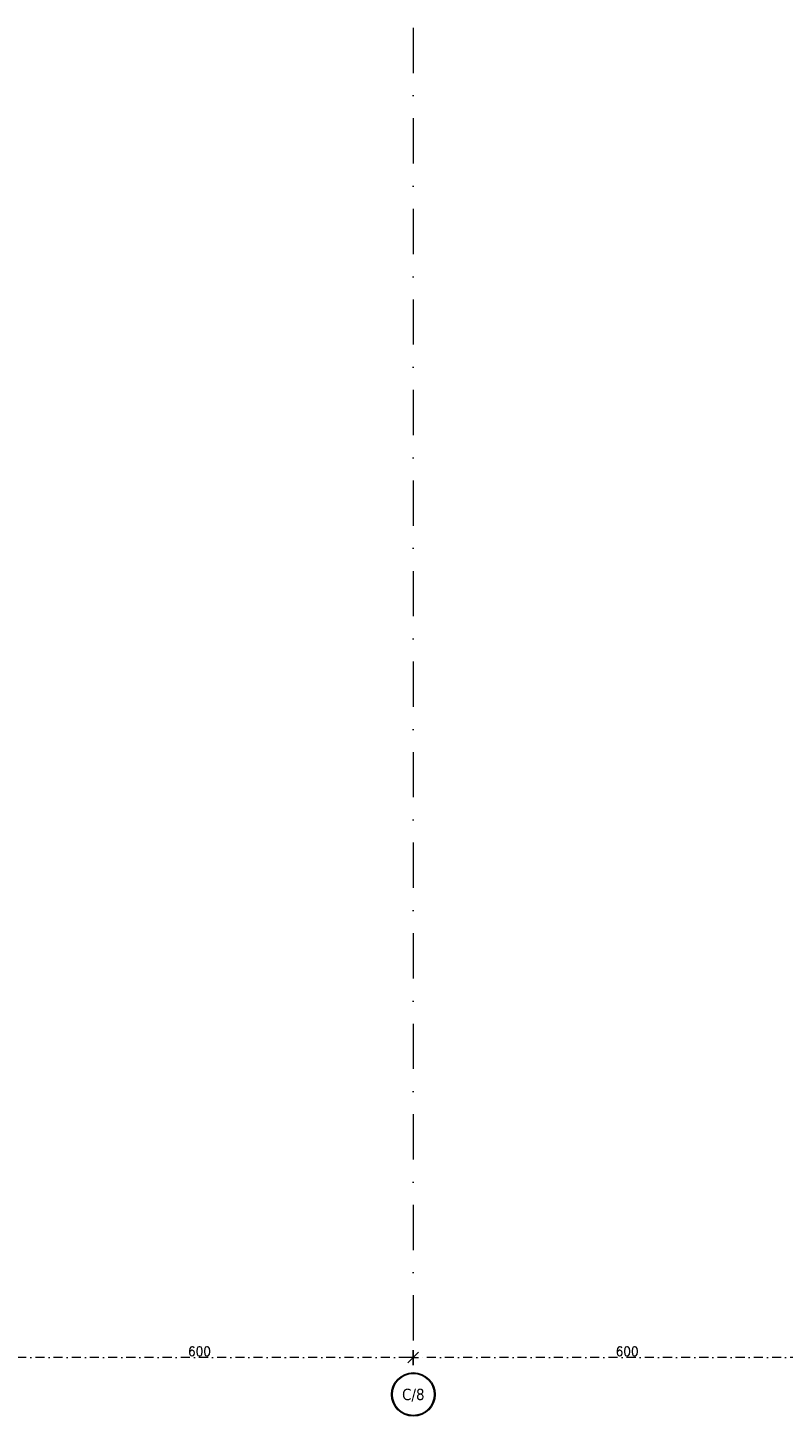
# Model space of a CAD drawing. Header units: millimetres. Extents: x -1427 to 15787, y -1578 to 5789.
# Tile 145 of 146: x 11768 to 12827, y 3839 to 5789. Entities that reach past the tile are written whole.
import ezdxf
from ezdxf.enums import TextEntityAlignment as Align

# ---------------------------------------------------------------- set-up
doc = ezdxf.new("R2010")
doc.units = ezdxf.units.MM
doc.linetypes.add('DASHDOT', pattern=[25.4, 12.7, -6.35, 0, -6.35])
for name, color, linetype, lineweight in [('!! 0_Osie', 1, 'DASHDOT', 13), ('0-osie-liniA', 14, 'DASHDOT', 5), ('0-osie-tx', 66, 'Continuous', 9)]:
    doc.layers.add(name, color=color, linetype=linetype, lineweight=lineweight)
doc.styles.add('TAHOMA', font='tahoma.ttf')
doc.styles.add('TXT', font='simplex.shx')
doc.dimstyles.new('DIM50', dxfattribs={"dimscale": 5, "dimtxt": 2, "dimasz": 1, "dimexe": 0, "dimexo": 0, "dimgap": 0.5, "dimtad": 1, "dimdec": 4, "dimrnd": 0.5, "dimdsep": 46, "dimtxsty": 'TXT', "dimblk": 'TICK1', "dimblk1": 'TICK1', "dimblk2": 'TICK1', "dimsah": 1, "dimcen": 0, "dimse1": 1, "dimse2": 1, "dimclrd": 1, "dimclre": 7, "dimclrt": 9, "dimadec": 0, "dimazin": 0, "dimtfac": 1, "dimtdec": 4, "dimtmove": 2, "dimatfit": 3, "dimldrblk": 'TICK1', "dimfxl": 1, "dimtolj": 1, "dimarcsym": 0})

# ---------------------------------------------------------------- blocks, each defined once
blk = doc.blocks.new('*U208')
h = blk.add_hatch(color=256)
edge = h.paths.add_edge_path()
edge.add_arc((0, 0), 30.6, 0, 360)
edge = h.paths.add_edge_path(flags=17)
edge.add_arc((0, 0), 29.4, 0, 360)
for radius in [30.6, 29.4]:
    blk.add_circle((0, 0), radius)
at = {"style": 'TAHOMA', "flags": 8}
blk.add_attdef('ANSICHTSNUMMER', text='', height=16, dxfattribs=at).set_placement((0, 0), align=Align.MIDDLE_CENTER)
blk = doc.blocks.new('TICK1')
at = {"color": 2}
blk.add_line((-1, -1), (1, 1), dxfattribs=at)
at = {"color": 0}
for p, q in [((0, 0), (-1, 0)), ((0, -1.4), (0, 1.4))]:
    blk.add_line(p, q, dxfattribs=at)
blk = doc.blocks.new('*D223')
at = {"color": 1, "lineweight": -2, "transparency": 16777216}
blk.add_line((118775.7, -196834.6), (118775.7, -197419.6), dxfattribs=at)
at = {"layer": 'DEFPOINTS', "color": 0, "transparency": 16777216}
for p in [(118783.4, -196827.1), (118775.7, -197427.1), (118783.4, -197427.1)]:
    blk.add_point(p, dxfattribs=at)
at = {"color": 1, "lineweight": -2, "transparency": 16777216, "xscale": 7.5, "yscale": 7.5, "zscale": 7.5}
for p, rotation in [((118775.7, -196827.1), 90), ((118775.7, -197427.1), 270)]:
    blk.add_blockref('TICK1', p, dxfattribs=dict(at, rotation=rotation))
at = {"color": 9, "transparency": 16777216, "insert": (118767, -197127.1), "char_height": 12.5, "attachment_point": 5, "rotation": 90, "style": 'TXT'}
blk.add_mtext('\\A1;600', dxfattribs=at)
blk = doc.blocks.new('*D224')
at = {"color": 1, "lineweight": -2, "transparency": 16777216}
blk.add_line((118775.7, -197434.6), (118775.7, -198019.6), dxfattribs=at)
at = {"layer": 'DEFPOINTS', "color": 0, "transparency": 16777216}
for p in [(118783.4, -197427.1), (118775.7, -198027.1), (118783.4, -198027.1)]:
    blk.add_point(p, dxfattribs=at)
at = {"color": 1, "lineweight": -2, "transparency": 16777216, "xscale": 7.5, "yscale": 7.5, "zscale": 7.5}
for p, rotation in [((118775.7, -197427.1), 90), ((118775.7, -198027.1), 270)]:
    blk.add_blockref('TICK1', p, dxfattribs=dict(at, rotation=rotation))
at = {"color": 9, "transparency": 16777216, "insert": (118767, -197727.1), "char_height": 12.5, "attachment_point": 5, "rotation": 90, "style": 'TXT'}
blk.add_mtext('\\A1;600', dxfattribs=at)
blk = doc.blocks.new('BLOK OSIE BCE - WSCH')
at = {"layer": '0-osie-liniA', "ltscale": 5}
blk.add_lwpolyline([(116908.94404, -197427.0883), (118783.39605, -197427.0883)], dxfattribs=at)
at = {"layer": '0-osie-tx'}
ref = blk.add_blockref('*U208', (118827.46768, -197427.0883), dxfattribs=dict(at, rotation=270))
ref.add_attrib('ANSICHTSNUMMER', 'C/8', dxfattribs={"layer": '0', "height": 16, "rotation": 90, "style": 'TAHOMA', "flags": 8}).set_placement((118827.46768, -197427.0883), align=Align.MIDDLE_CENTER)
for base, p1, p2, picture, middle in [((118775.70195, -197427.0883), (118783.39605, -196827.0883), (118783.39605, -197427.0883), '*D223', (118766.95195, -197127.0883)), ((118775.70195, -198027.0883), (118783.39605, -197427.0883), (118783.39605, -198027.0883), '*D224', (118766.95195, -197727.0883))]:
    dim = blk.add_linear_dim(base=base, p1=p1, p2=p2, angle=90, dimstyle='DIM50')
    dim.commit()
    dim.dimension.update_dxf_attribs({"geometry": picture, "text_midpoint": middle})
blk = doc.blocks.new('A$Cd92cea9c')
at = {"layer": '!! 0_Osie'}
blk.add_blockref('BLOK OSIE BCE - WSCH', (-117614.39881, 199518.4683), dxfattribs=at)

msp = doc.modelspace()

# ---------------------------------------------------------------- block references
at = {"rotation": 270}
msp.add_blockref('A$Cd92cea9c', (10217.06556, 5083.06047), dxfattribs=at)

doc.saveas('drawing.dxf')
